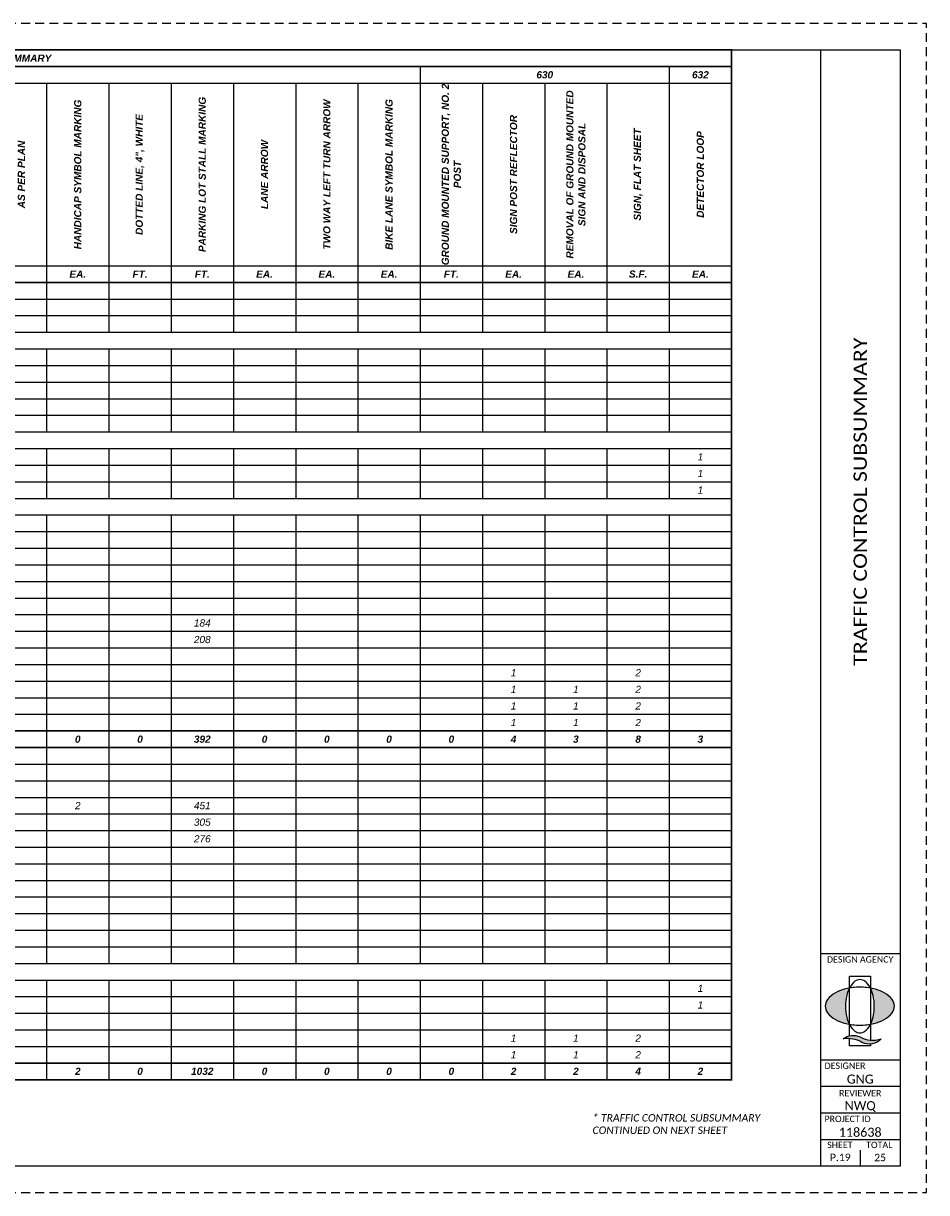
# Paper-space layout 'Layout1' of a CAD drawing. Header units: feet. Extents: x 0 to 34, y 0 to 22.
# Tile 2 of 2: x 17 to 34, y 0 to 22. Entities that reach past the tile are written whole.
import ezdxf
from ezdxf.enums import TextEntityAlignment as Align

# ---------------------------------------------------------------- set-up
doc = ezdxf.new("R2010")
doc.units = ezdxf.units.FT
doc.header["$MEASUREMENT"] = 0
doc.linetypes.add('OhDOT_USTN3', pattern=[0.22, 0.165, -0.055])
for name, color, linetype in [('SH_Border', 7, 'Continuous'), ('SH_Cut_Line', 7, 'OhDOT_USTN3'), ('SH_Data', 7, 'Continuous'), ('SH_Hatch', 14, 'Continuous'), ('SH_TextM', 7, 'Continuous')]:
    doc.layers.add(name, color=color, linetype=linetype)
doc.styles.add('Font 70-Main Title', font='calibri.ttf', dxfattribs={"width": 1.15, "height": 0.25})
doc.styles.add('Slanted-Normal', font='calibrii.ttf', dxfattribs={"height": 0.14})
doc.styles.add('Straight Minimum (0.12) Font 30', font='calibri.ttf', dxfattribs={"height": 0.12})
doc.styles.add('Straight Sub-Title (0.17) Font 30', font='calibri.ttf', dxfattribs={"height": 0.17})
doc.styles.add('Straight-Normal', font='calibri.ttf', dxfattribs={"height": 0.14})
doc.styles.add('Straight-Sub Title', font='calibri.ttf', dxfattribs={"height": 0.17})

# ---------------------------------------------------------------- blocks, each defined once
blk = doc.blocks.new('A$C1697e795')
at = {"layer": 'SH_Hatch'}
for points in [[(-0.1098, 0.0898, -0.0615), (-0.0881, 0.1507), (-0.0881, 0.1523, 0.014092), (-0.1171, 0.1465, 0.069705), (-0.2053, 0.1131, 0.105975), (-0.2716, 0.0557, 0.163104), (-0.29, 0.0008, 0.163049), (-0.2716, -0.0541, 0.105975), (-0.2053, -0.1115, 0.069705), (-0.1171, -0.145, 0.014089), (-0.0881, -0.1507, -0.061487), (-0.1098, -0.0898, -0.054987), (-0.1197, 0, -0.054987)], [(0.1108, 0.0898, 0.0615), (0.0891, 0.1507), (0.0891, 0.1523, -0.014092), (0.1182, 0.1465, -0.069705), (0.2063, 0.1131, -0.105975), (0.2727, 0.0557, -0.163104), (0.2911, 0.0008, -0.163049), (0.2727, -0.0541, -0.105975), (0.2063, -0.1115, -0.069705), (0.1182, -0.145, -0.014089), (0.0891, -0.1507, 0.061487), (0.1108, -0.0898, 0.054987), (0.1207, 0, 0.054987)], [(0.0015, -0.2566, 0.297692), (-0.1396, -0.2731, -0.180432), (0.0164, -0.3024, 0.32264), (0.179, -0.273, -0.20237)]]:
    blk.add_hatch(color=256, dxfattribs=at).paths.add_polyline_path(points)
at = {"layer": 'SH_TextM'}
for points in [[(0.1106, -0.0898, 0.054987), (0.1206, 0, 0.054987), (0.1106, 0.0898, 0.0688), (0.0854, 0.1575, 0.105699), (0.0418, 0.2087, 0.165247), (0.0004, 0.2228, 0.165247), (-0.0409, 0.2087, 0.105699), (-0.0845, 0.1575, 0.0688), (-0.1098, 0.0898, 0.054987), (-0.1197, 0, 0.054987), (-0.1098, -0.0898, 0.0688), (-0.0845, -0.1575, 0.105699), (-0.0409, -0.2087, 0.165247), (0.0004, -0.2228, 0.165247), (0.0418, -0.2087, 0.105699), (0.0854, -0.1575, 0.0688)], [(-0.2053, -0.1115, 0.069705), (-0.1171, -0.145, 0.055931), (-0.0006, -0.158, 0.055931), (0.1159, -0.145, 0.069705), (0.2041, -0.1115, 0.105975), (0.2705, -0.0541, 0.163076), (0.2889, 0.0008, 0.163076), (0.2705, 0.0557, 0.105975), (0.2041, 0.1131, 0.069705), (0.1159, 0.1465, 0.055931), (-0.0006, 0.1596, 0.055931), (-0.1171, 0.1465, 0.069705), (-0.2053, 0.1131, 0.105975), (-0.2716, 0.0557, 0.163076), (-0.29, 0.0008, 0.163076), (-0.2716, -0.0541, 0.105975)], [(0.0164, -0.3024, 0.180432), (-0.1396, -0.2731, -0.297692), (0.0015, -0.2566, 0.20237), (0.179, -0.273, -0.32264)]]:
    blk.add_lwpolyline(points, format="xyb", close=True, dxfattribs=at)
for points in [[(-0.0881, -0.2469), (-0.0881, 0.2529), (0.0891, 0.2529), (0.0891, -0.2828)], [(0.0891, -0.3157), (0.0891, -0.332), (-0.0881, -0.332), (-0.0881, -0.2701)]]:
    blk.add_lwpolyline(points, dxfattribs=at)
blk = doc.blocks.new('BLKWO_NEW')
at = {"layer": 'SH_Border', "linetype": 'Continuous', "flags": 128}
blk.add_lwpolyline([(0.5, 21.5), (33.5, 21.5), (33.5, 0.5), (0.5, 0.5), (0.5, 21.5)], close=True, dxfattribs=at)
for points in [[(32, 21.5), (32, 0.5)], [(32, 4.5), (33.5, 4.5)], [(32, 2.5), (33.5, 2.5)], [(32, 2), (33.5, 2)], [(32, 1.5), (33.5, 1.5)], [(32, 1), (33.5, 1)]]:
    blk.add_lwpolyline(points, dxfattribs=at)
at = {"layer": 'SH_Border'}
blk.add_lwpolyline([(32.75, 0.8), (32.75, 0.5)], dxfattribs=at)
at = {"layer": 'SH_Cut_Line', "color": 7, "linetype": 'OhDOT_USTN3', "flags": 128}
blk.add_lwpolyline([(0, 0), (34, 0), (34, 22), (0, 22), (0, 0)], close=True, dxfattribs=at)
at = {"layer": 'SH_Border', "xscale": 2.25, "yscale": 2.25, "zscale": 2.25}
blk.add_blockref('A$C1697e795', (32.744, 3.506), dxfattribs=at)
at = {"layer": 'SH_Data', "char_height": 0.12, "style": 'Straight Minimum (0.12) Font 30'}
for s, insert, width, attachment_point in [('DESIGN AGENCY', (32.124, 4.448), 1.94049, 1), ('DESIGNER', (32.078, 2.448), 1.0279, 1), ('REVIEWER', (32.75, 1.931), 1.0279, 2), ('PROJECT ID', (32.078, 1.447), 1.27835, 1), ('SHEET', (32.129, 0.957), 1.0279, 1), ('TOTAL', (32.862, 0.957), 1.0279, 1)]:
    blk.add_mtext(s, dxfattribs=dict(at, insert=insert, width=width, attachment_point=attachment_point))
at = {"layer": 'SH_Data', "style": 'Font 70-Main Title', "width": 1.15, "flags": 8}
blk.add_attdef('TITLEAREA2T', text='', height=0.25, rotation=90, dxfattribs=at).set_placement((32.75, 13), align=Align.MIDDLE_CENTER)
at = {"layer": 'SH_Data', "style": 'Straight-Sub Title'}
for tag, p in [('XXX', (32.75, 2)), ('XXX', (32.75, 1.5)), ('XXXXXX', (32.75, 1))]:
    blk.add_attdef(tag, text='', height=0.17, dxfattribs=at).set_placement(p, align=Align.BOTTOM_CENTER)
at = {"layer": 'SH_Data', "style": 'Straight Sub-Title (0.17) Font 30', "flags": 8}
blk.add_attdef('PROJECT', text='', height=0.25, rotation=90, dxfattribs=at).set_placement((0.721, 0.55), align=Align.MIDDLE_LEFT)
blk = doc.blocks.new('*A997')
at = {"layer": 'SH_Border', "color": 7, "linetype": 'Continuous', "ltscale": 0.083333, "const_width": 0.0208}
blk.add_lwpolyline([(19.219, 0), (0, 0), (0, -12.917), (19.219, -12.917)], close=True, dxfattribs=at)
for points in [[(0, -0.208), (19.219, -0.208)], [(0, -2.917), (19.219, -2.917)], [(0, -8.542), (19.219, -8.542)], [(0, -8.75), (19.219, -8.75)], [(0, -12.708), (19.219, -12.708)]]:
    blk.add_lwpolyline(points, dxfattribs=at)
at = {"layer": 'SH_Border', "color": 7, "linetype": 'Continuous', "ltscale": 0.083333}
for points in [[(15.312, -0.208), (15.312, -3.542)], [(18.438, -0.208), (18.438, -3.542)], [(4.375, -0.417), (19.219, -0.417)], [(10.625, -0.417), (10.625, -3.542)], [(11.406, -0.417), (11.406, -3.542)], [(12.188, -0.417), (12.188, -3.542)], [(12.969, -0.417), (12.969, -3.542)], [(13.75, -0.417), (13.75, -3.542)], [(14.531, -0.417), (14.531, -3.542)], [(16.094, -0.417), (16.094, -3.542)], [(16.875, -0.417), (16.875, -3.542)], [(17.656, -0.417), (17.656, -3.542)], [(3.104, -2.708), (19.219, -2.708)], [(0, -3.125), (19.219, -3.125)], [(0, -3.333), (19.219, -3.333)], [(0, -3.542), (19.219, -3.542)], [(0, -3.75), (19.219, -3.75)], [(10.625, -3.75), (10.625, -4.792)], [(11.406, -3.75), (11.406, -4.792)], [(12.188, -3.75), (12.188, -4.792)], [(12.969, -3.75), (12.969, -4.792)], [(13.75, -3.75), (13.75, -4.792)], [(14.531, -3.75), (14.531, -4.792)], [(15.312, -3.75), (15.312, -4.792)], [(16.094, -3.75), (16.094, -4.792)], [(16.875, -3.75), (16.875, -4.792)], [(17.656, -3.75), (17.656, -4.792)], [(18.438, -3.75), (18.438, -4.792)], [(0, -3.958), (19.219, -3.958)], [(0, -4.167), (19.219, -4.167)], [(0, -4.375), (19.219, -4.375)], [(0, -4.583), (19.219, -4.583)], [(0, -4.792), (19.219, -4.792)], [(0, -5), (19.219, -5)], [(10.625, -5), (10.625, -5.625)], [(11.406, -5), (11.406, -5.625)], [(12.188, -5), (12.188, -5.625)], [(12.969, -5), (12.969, -5.625)], [(13.75, -5), (13.75, -5.625)], [(14.531, -5), (14.531, -5.625)], [(15.312, -5), (15.312, -5.625)], [(16.094, -5), (16.094, -5.625)], [(16.875, -5), (16.875, -5.625)], [(17.656, -5), (17.656, -5.625)], [(18.438, -5), (18.438, -5.625)], [(0, -5.208), (19.219, -5.208)], [(0, -5.417), (19.219, -5.417)], [(0, -5.625), (19.219, -5.625)], [(0, -5.833), (19.219, -5.833)], [(10.625, -5.833), (10.625, -11.458)], [(11.406, -5.833), (11.406, -11.458)], [(12.188, -5.833), (12.188, -11.458)], [(12.969, -5.833), (12.969, -11.458)], [(13.75, -5.833), (13.75, -11.458)], [(14.531, -5.833), (14.531, -11.458)], [(15.312, -5.833), (15.312, -11.458)], [(16.094, -5.833), (16.094, -11.458)], [(16.875, -5.833), (16.875, -11.458)], [(17.656, -5.833), (17.656, -11.458)], [(18.438, -5.833), (18.438, -11.458)], [(0, -6.042), (19.219, -6.042)], [(0, -6.25), (19.219, -6.25)], [(0, -6.458), (19.219, -6.458)], [(0, -6.667), (19.219, -6.667)], [(0, -6.875), (19.219, -6.875)], [(0, -7.083), (19.219, -7.083)], [(0, -7.292), (19.219, -7.292)], [(0, -7.5), (19.219, -7.5)], [(0, -7.708), (19.219, -7.708)], [(0, -7.917), (19.219, -7.917)], [(0, -8.125), (19.219, -8.125)], [(0, -8.333), (19.219, -8.333)], [(0, -8.958), (19.219, -8.958)], [(0, -9.167), (19.219, -9.167)], [(0, -9.375), (19.219, -9.375)], [(0, -9.583), (19.219, -9.583)], [(0, -9.792), (19.219, -9.792)], [(0, -10), (19.219, -10)], [(0, -10.208), (19.219, -10.208)], [(0, -10.417), (19.219, -10.417)], [(0, -10.625), (19.219, -10.625)], [(0, -10.833), (19.219, -10.833)], [(0, -11.042), (19.219, -11.042)], [(0, -11.25), (19.219, -11.25)], [(0, -11.458), (19.219, -11.458)], [(0, -11.667), (19.219, -11.667)], [(10.625, -11.667), (10.625, -12.917)], [(11.406, -11.667), (11.406, -12.917)], [(12.188, -11.667), (12.188, -12.917)], [(12.969, -11.667), (12.969, -12.917)], [(13.75, -11.667), (13.75, -12.917)], [(14.531, -11.667), (14.531, -12.917)], [(15.312, -11.667), (15.312, -12.917)], [(16.094, -11.667), (16.094, -12.917)], [(16.875, -11.667), (16.875, -12.917)], [(17.656, -11.667), (17.656, -12.917)], [(18.438, -11.667), (18.438, -12.917)], [(0, -11.875), (19.219, -11.875)], [(0, -12.083), (19.219, -12.083)], [(0, -12.292), (19.219, -12.292)], [(0, -12.5), (19.219, -12.5)]]:
    blk.add_lwpolyline(points, dxfattribs=at)
at = {"layer": 'SH_Border', "color": 7, "char_height": 0.09028, "attachment_point": 5, "style": 'Slanted-Normal'}
for s, insert in [('\\fArial|b1|i1|c0|p34;TRAFFIC CONTROL SUBSUMMARY', (9.609, -0.104)), ('\\fArial|b1|i1|c0|p34;630', (16.875, -0.312)), ('\\fArial|b1|i1|c0|p34;632', (18.828, -0.312)), ('\\fArial|b1|i1|c0|p34;EA.', (11.016, -2.812)), ('\\fArial|b1|i1|c0|p34;FT.', (11.797, -2.812)), ('\\fArial|b1|i1|c0|p34;FT.', (12.578, -2.812)), ('\\fArial|b1|i1|c0|p34;EA.', (13.359, -2.812)), ('\\fArial|b1|i1|c0|p34;EA.', (14.141, -2.812)), ('\\fArial|b1|i1|c0|p34;EA.', (14.922, -2.812)), ('\\fArial|b1|i1|c0|p34;FT.', (15.703, -2.812)), ('\\fArial|b1|i1|c0|p34;EA.', (16.484, -2.812)), ('\\fArial|b1|i1|c0|p34;EA.', (17.266, -2.812)), ('\\fArial|b1|i1|c0|p34;S.F.', (18.047, -2.812)), ('\\fArial|b1|i1|c0|p34;EA.', (18.828, -2.812)), ('\\fArial|b0|i1|c0|p34;1', (18.828, -5.104)), ('\\fArial|b0|i1|c0|p34;1', (18.828, -5.312)), ('\\fArial|b0|i1|c0|p34;1', (18.828, -5.521)), ('\\fArial|b0|i1|c0|p34;184', (12.578, -7.188)), ('\\fArial|b0|i1|c0|p34;208', (12.578, -7.396)), ('\\fArial|b0|i1|c0|p34;1', (16.484, -7.812)), ('\\fArial|b0|i1|c0|p34;2', (18.047, -7.812)), ('\\fArial|b0|i1|c0|p34;1', (16.484, -8.021)), ('\\fArial|b0|i1|c0|p34;1', (17.266, -8.021)), ('\\fArial|b0|i1|c0|p34;2', (18.047, -8.021)), ('\\fArial|b0|i1|c0|p34;1', (16.484, -8.229)), ('\\fArial|b0|i1|c0|p34;1', (17.266, -8.229)), ('\\fArial|b0|i1|c0|p34;2', (18.047, -8.229)), ('\\fArial|b0|i1|c0|p34;1', (16.484, -8.437)), ('\\fArial|b0|i1|c0|p34;1', (17.266, -8.437)), ('\\fArial|b0|i1|c0|p34;2', (18.047, -8.437)), ('\\fArial|b1|i1|c0|p34;0', (11.016, -8.646)), ('\\fArial|b1|i1|c0|p34;0', (11.797, -8.646)), ('\\fArial|b1|i1|c0|p34;392', (12.578, -8.646)), ('\\fArial|b1|i1|c0|p34;0', (13.359, -8.646)), ('\\fArial|b1|i1|c0|p34;0', (14.141, -8.646)), ('\\fArial|b1|i1|c0|p34;0', (14.922, -8.646)), ('\\fArial|b1|i1|c0|p34;0', (15.703, -8.646)), ('\\fArial|b1|i1|c0|p34;4', (16.484, -8.646)), ('\\fArial|b1|i1|c0|p34;3', (17.266, -8.646)), ('\\fArial|b1|i1|c0|p34;8', (18.047, -8.646)), ('\\fArial|b1|i1|c0|p34;3', (18.828, -8.646)), ('\\fArial|b0|i1|c0|p34;2', (11.016, -9.479)), ('\\fArial|b0|i1|c0|p34;451', (12.578, -9.479)), ('\\fArial|b0|i1|c0|p34;305', (12.578, -9.687)), ('\\fArial|b0|i1|c0|p34;276', (12.578, -9.896)), ('\\fArial|b0|i1|c0|p34;1', (18.828, -11.771)), ('\\fArial|b0|i1|c0|p34;1', (18.828, -11.979)), ('\\fArial|b0|i1|c0|p34;1', (16.484, -12.396)), ('\\fArial|b0|i1|c0|p34;1', (17.266, -12.396)), ('\\fArial|b0|i1|c0|p34;2', (18.047, -12.396)), ('\\fArial|b0|i1|c0|p34;1', (16.484, -12.604)), ('\\fArial|b0|i1|c0|p34;1', (17.266, -12.604)), ('\\fArial|b0|i1|c0|p34;2', (18.047, -12.604)), ('\\fArial|b1|i1|c0|p34;2', (11.016, -12.812)), ('\\fArial|b1|i1|c0|p34;0', (11.797, -12.812)), ('\\fArial|b1|i1|c0|p34;1032', (12.578, -12.812)), ('\\fArial|b1|i1|c0|p34;0', (13.359, -12.812)), ('\\fArial|b1|i1|c0|p34;0', (14.141, -12.812)), ('\\fArial|b1|i1|c0|p34;0', (14.922, -12.812)), ('\\fArial|b1|i1|c0|p34;0', (15.703, -12.812)), ('\\fArial|b1|i1|c0|p34;2', (16.484, -12.812)), ('\\fArial|b1|i1|c0|p34;2', (17.266, -12.812)), ('\\fArial|b1|i1|c0|p34;4', (18.047, -12.812)), ('\\fArial|b1|i1|c0|p34;2', (18.828, -12.812))]:
    blk.add_mtext(s, dxfattribs=dict(at, insert=insert))
at = {"layer": 'SH_Border', "color": 7, "char_height": 0.09028, "width": 2.29167, "attachment_point": 5, "rotation": 90, "style": 'Slanted-Normal'}
for s, insert in [('\\fArial|b1|i1|c0|p34;CROSSWALK LINE, 24",                    AS PER PLAN', (10.234, -1.562)), ('\\fArial|b1|i1|c0|p34;GROUND MOUNTED SUPPORT, NO. 2 POST', (15.703, -1.562)), ('\\fArial|b1|i1|c0|p34;REMOVAL OF GROUND MOUNTED SIGN AND DISPOSAL', (17.266, -1.562)), ('\\fArial|b1|i1|c0|p34;HANDICAP SYMBOL MARKING', (11.016, -1.562)), ('\\fArial|b1|i1|c0|p34;PARKING LOT STALL MARKING', (12.578, -1.562)), ('\\fArial|b1|i1|c0|p34;TWO WAY LEFT TURN ARROW', (14.141, -1.562)), ('\\fArial|b1|i1|c0|p34;DOTTED LINE, 4", WHITE', (11.797, -1.562)), ('\\fArial|b1|i1|c0|p34;BIKE LANE SYMBOL MARKING', (14.922, -1.562)), ('\\fArial|b1|i1|c0|p34;SIGN POST REFLECTOR', (16.484, -1.562)), ('\\fArial|b1|i1|c0|p34;SIGN, FLAT SHEET', (18.047, -1.562)), ('\\fArial|b1|i1|c0|p34;DETECTOR LOOP', (18.828, -1.562)), ('\\fArial|b1|i1|c0|p34;LANE ARROW', (13.359, -1.562))]:
    blk.add_mtext(s, dxfattribs=dict(at, insert=insert))

psp = doc.layouts.get("Layout1")

# ---------------------------------------------------------------- block references
at = {"layer": 'SH_Border'}
ref = psp.add_blockref('BLKWO_NEW', (0, 0), dxfattribs=at)
ref.add_attrib('XXX', 'NWQ', dxfattribs={"layer": 'SH_Data', "height": 0.17, "style": 'Straight-Sub Title'}).set_placement((32.75, 1.5), align=Align.BOTTOM_CENTER)
ref.add_attrib('SHEETTOTAL', '25', dxfattribs={"layer": 'SH_Data', "height": 0.14, "style": 'Straight-Normal'}).set_placement((33.125, 0.549), align=Align.BOTTOM_CENTER)
ref.add_attrib('SHEETNO', 'P.19', dxfattribs={"layer": 'SH_Data', "height": 0.14, "style": 'Straight-Normal'}).set_placement((32.375, 0.551), align=Align.BOTTOM_CENTER)
ref.add_attrib('XXXXXX', '118638', dxfattribs={"layer": 'SH_Data', "height": 0.17, "style": 'Straight-Sub Title'}).set_placement((32.75, 1), align=Align.BOTTOM_CENTER)
ref.add_attrib('TITLEAREA2T', 'TRAFFIC CONTROL SUBSUMMARY', dxfattribs={"layer": 'SH_Data', "height": 0.25, "rotation": 90, "style": 'Font 70-Main Title', "width": 1.15}).set_placement((32.75, 13), align=Align.MIDDLE_CENTER)
ref.add_attrib('XXX', 'GNG', dxfattribs={"layer": 'SH_Data', "height": 0.17, "style": 'Straight-Sub Title'}).set_placement((32.75, 2), align=Align.BOTTOM_CENTER)
at = {"layer": 'SH_Border', "xscale": 1.5, "yscale": 1.5, "zscale": 1.5}
psp.add_blockref('*A997', (1.5, 21.5), dxfattribs=at)

# ---------------------------------------------------------------- texts
at = {"layer": 'SH_Border', "insert": (27.713, 1.477), "char_height": 0.14, "width": 3.33566, "attachment_point": 1, "style": 'Slanted-Normal'}
psp.add_mtext('* TRAFFIC CONTROL SUBSUMMARY CONTINUED ON NEXT SHEET', dxfattribs=at)

doc.saveas('drawing.dxf')
